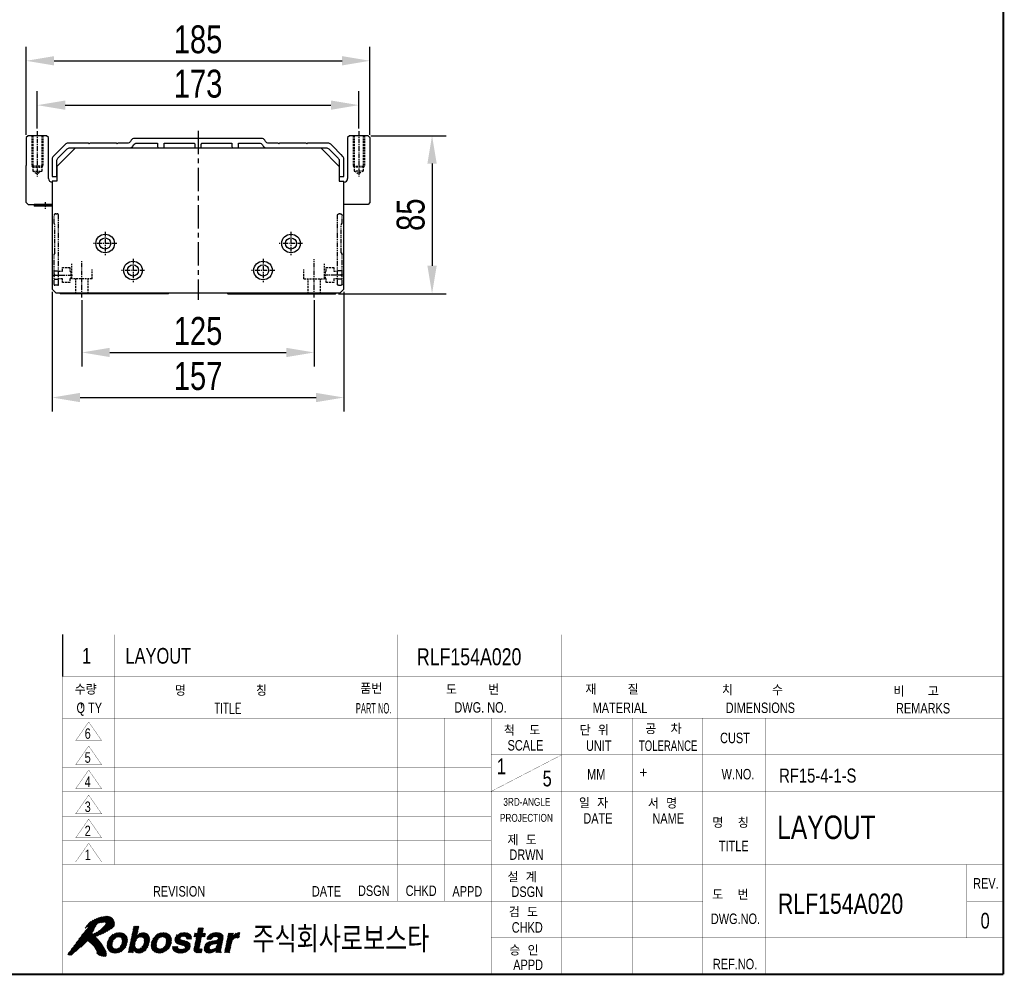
# Model space of a CAD drawing. Extents: x -21 to 1900, y -28 to 1322.
# Tile 19 of 21: x 1371 to 1900, y -1 to 514. Entities that reach past the tile are written whole.
import ezdxf
from ezdxf.enums import TextEntityAlignment as Align

# ---------------------------------------------------------------- set-up
doc = ezdxf.new("R2010")
doc.units = 0
doc.header["$LTSCALE"] = 2
doc.header["$MEASUREMENT"] = 0
for name, pattern in [('CENTER', [2, 1.25, -0.25, 0.25, -0.25]), ('DASHED', [0.75, 0.5, -0.25]), ('HIDDEN2', [4.7625, 3.175, -1.5875]), ('PHANTOM', [2.5, 1.25, -0.25, 0.25, -0.25, 0.25, -0.25])]:
    doc.linetypes.add(name, pattern=pattern)
doc.layers.get('0').update_dxf_attribs({"linetype": 'CONTINUOUS'})
doc.layers.get('DEFPOINTS').update_dxf_attribs({"linetype": 'CONTINUOUS'})
for name, color, linetype in [('1', 3, 'CENTER'), ('3', 4, 'CONTINUOUS'), ('CENTER', 1, 'CENTER'), ('CENTERLINE', 3, 'CENTER'), ('H', 3, 'HIDDEN2'), ('HIDDEN', 5, 'DASHED'), ('PHANTOM', 6, 'PHANTOM')]:
    doc.layers.add(name, color=color, linetype=linetype)
doc.styles.add('GHS', font='romans.shx', dxfattribs={"bigfont": 'ghs.shx'})
doc.styles.add('HS', font='txt.shx', dxfattribs={"width": 0.8, "bigfont": 'hs.shx'})
doc.styles.add('ROMANS', font='ROMANS.shx', dxfattribs={"width": 0.8})
doc.styles.get("Standard").update_dxf_attribs({"font": 'Gulim.ttf', "width": 0.8})
doc.dimstyles.new('ISO-25', dxfattribs={"dimscale": 4, "dimtxt": 2.5, "dimasz": 2.5, "dimexe": 1.25, "dimexo": 0.25, "dimtad": 1, "dimdsep": 46, "dimtxsty": 'ROMANS', "dimcen": 2.5, "dimclrd": 4, "dimclre": 4, "dimadec": 0, "dimazin": 0, "dimtfac": 1, "dimtmove": 0, "dimatfit": 3, "dimfxl": 0, "dimlwd": 9, "dimlwe": 9, "dimarcsym": 0})

# ---------------------------------------------------------------- blocks, each defined once
blk = doc.blocks.new('*X1')
at = {"color": 0}
for p, q in [((8.49, 5.4), (11.07, 7.98)), ((8.51, 5.59), (10.91, 7.99)), ((8.53, 5.79), (10.72, 7.98)), ((8.55, 5.98), (10.52, 7.96)), ((8.62, 6.23), (10.31, 7.92)), ((8.7, 6.49), (10.04, 7.84)), ((8.88, 6.84), (9.71, 7.68)), ((10.39, 7.12), (11.23, 7.96)), ((10.6, 7.15), (11.38, 7.94)), ((10.78, 7.16), (11.51, 7.89)), ((10.93, 7.13), (11.64, 7.84)), ((11.06, 7.09), (11.77, 7.79)), ((11.17, 7.02), (11.87, 7.71)), ((11.26, 6.93), (11.96, 7.64)), ((11.33, 6.82), (12.06, 7.56)), ((12.85, 5.52), (15.32, 7.98)), ((12.9, 5.74), (15.11, 7.96)), ((12.95, 5.97), (14.85, 7.87)), ((13.04, 6.42), (14.29, 7.66)), ((13.09, 6.64), (14.34, 7.89)), ((13.14, 6.86), (14.39, 8.11)), ((13.19, 7.09), (14.44, 8.34)), ((13.23, 7.31), (14.48, 8.56)), ((13.28, 7.54), (14.53, 8.79)), ((13.33, 7.76), (14.58, 9.01)), ((13.38, 7.99), (14.6, 9.21)), ((13.42, 8.21), (14.42, 9.21)), ((13.47, 8.44), (14.24, 9.21)), ((13.52, 8.66), (14.07, 9.21)), ((13.57, 8.88), (13.89, 9.21)), ((13.62, 9.11), (13.71, 9.21)), ((14.54, 7.03), (15.5, 7.99)), ((14.81, 7.12), (15.66, 7.97)), ((15.01, 7.14), (15.81, 7.95)), ((15.16, 7.12), (15.94, 7.9)), ((15.29, 7.08), (16.06, 7.84)), ((15.4, 7.01), (16.18, 7.79)), ((15.49, 6.91), (16.27, 7.7)), ((15.55, 6.81), (16.36, 7.61)), ((16.95, 5.55), (19.39, 7.99)), ((16.97, 5.74), (19.21, 7.98)), ((16.98, 5.94), (19.01, 7.96)), ((17.04, 6.17), (18.81, 7.94)), ((17.13, 6.43), (18.55, 7.86)), ((17.25, 6.73), (18.26, 7.74)), ((18.58, 7), (19.55, 7.97)), ((18.88, 7.13), (19.71, 7.95)), ((19.09, 7.16), (19.86, 7.92)), ((19.26, 7.15), (19.98, 7.88)), ((19.41, 7.13), (20.11, 7.83)), ((19.53, 7.07), (20.24, 7.77)), ((19.64, 7), (20.33, 7.7)), ((19.72, 6.91), (20.43, 7.62)), ((19.79, 6.79), (20.53, 7.54)), ((21.47, 6.72), (22.69, 7.93)), ((21.49, 6.55), (22.9, 7.96)), ((21.51, 6.39), (23.09, 7.98)), ((21.52, 6.23), (23.28, 7.99)), ((21.54, 6.96), (22.42, 7.84)), ((21.59, 6.13), (23.45, 7.99)), ((21.79, 7.38), (22.01, 7.61)), ((22.87, 7.23), (23.62, 7.98)), ((23.07, 7.25), (23.77, 7.95)), ((23.24, 7.24), (23.92, 7.92)), ((23.4, 7.22), (24.05, 7.88)), ((23.53, 7.18), (24.17, 7.82)), ((23.63, 7.1), (24.29, 7.77)), ((23.68, 6.98), (24.38, 7.68)), ((23.7, 6.82), (24.48, 7.6)), ((25.14, 7.2), (26.85, 8.91)), ((25.17, 7.41), (25.66, 7.9)), ((25.22, 7.63), (25.49, 7.9)), ((25.27, 7.86), (25.31, 7.9)), ((25.31, 7.2), (26.97, 8.85)), ((25.39, 6.03), (27.25, 7.9)), ((25.44, 6.26), (27.08, 7.9)), ((25.48, 6.48), (26.9, 7.9)), ((25.49, 7.2), (26.92, 8.63)), ((25.53, 6.71), (26.78, 7.95)), ((25.58, 6.93), (26.83, 8.18)), ((25.63, 7.15), (26.88, 8.4)), ((25.82, 8.05), (26.67, 8.91)), ((25.86, 8.28), (26.5, 8.91)), ((25.91, 8.5), (26.32, 8.91)), ((25.96, 8.73), (26.14, 8.91)), ((26.73, 7.2), (27.37, 7.83)), ((26.9, 7.2), (27.32, 7.61)), ((27.61, 6.84), (28.66, 7.89)), ((27.64, 6.69), (28.89, 7.94)), ((27.74, 7.15), (28.37, 7.77)), ((27.81, 6.69), (29.1, 7.98)), ((27.99, 6.69), (29.29, 7.99)), ((28.17, 6.69), (29.47, 8)), ((28.34, 6.69), (29.64, 7.99)), ((28.84, 5.77), (30.64, 7.57)), ((29.02, 7.19), (29.81, 7.98)), ((29.22, 7.21), (29.95, 7.95)), ((29.38, 7.2), (30.1, 7.92)), ((29.53, 7.17), (30.23, 7.87)), ((29.65, 7.12), (30.35, 7.82)), ((29.73, 7.02), (30.46, 7.75)), ((29.76, 6.87), (30.56, 7.67)), ((31.21, 5.32), (33.89, 7.99)), ((31.26, 5.54), (33.71, 7.99)), ((31.31, 5.76), (33.51, 7.97)), ((31.36, 5.99), (33.25, 7.89)), ((31.45, 6.44), (32.65, 7.63)), ((31.5, 6.66), (32.69, 7.86)), ((31.55, 6.89), (32.56, 7.9)), ((31.59, 7.11), (32.38, 7.9)), ((31.64, 7.34), (32.2, 7.9)), ((31.69, 7.56), (32.03, 7.9)), ((31.74, 7.79), (31.85, 7.9)), ((32.98, 6.91), (33.92, 7.85)), ((33.22, 6.97), (33.87, 7.62)), ((8.52, 5.25), (9.68, 6.41)), ((8.55, 5.1), (9.59, 6.15)), ((8.58, 4.96), (9.54, 5.92)), ((8.64, 4.84), (9.52, 5.72)), ((9.99, 4.07), (12.42, 6.5)), ((10.17, 4.08), (12.4, 6.3)), ((10.37, 4.1), (12.38, 6.1)), ((10.58, 4.12), (12.32, 5.87)), ((11.05, 5.31), (12.42, 6.68)), ((11.26, 5.69), (12.4, 6.83)), ((11.34, 5.95), (12.37, 6.98)), ((11.37, 6.69), (12.14, 7.46)), ((11.38, 6.17), (12.34, 7.12)), ((11.4, 6.54), (12.21, 7.35)), ((11.4, 6.36), (12.28, 7.24)), ((12.66, 4.62), (13.87, 5.83)), ((12.71, 4.84), (13.91, 6.05)), ((12.76, 5.07), (13.99, 6.3)), ((12.8, 5.29), (14.14, 6.63)), ((13, 6.19), (14.24, 7.44)), ((14.27, 4.1), (16.65, 6.49)), ((14.41, 4.07), (16.63, 6.29)), ((14.58, 4.06), (16.6, 6.09)), ((14.78, 4.09), (16.54, 5.84)), ((15.19, 5.21), (16.67, 6.68)), ((15.46, 5.65), (16.65, 6.84)), ((15.55, 5.92), (16.63, 7)), ((15.59, 6.67), (16.44, 7.52)), ((15.6, 6.14), (16.61, 7.15)), ((15.62, 6.51), (16.5, 7.4)), ((15.62, 6.34), (16.55, 7.27)), ((16.94, 5.37), (18.28, 6.71)), ((16.97, 5.22), (18.1, 6.34)), ((17, 5.07), (18.02, 6.09)), ((17.03, 4.92), (17.98, 5.87)), ((17.09, 4.81), (17.96, 5.68)), ((18.31, 4.08), (20.87, 6.64)), ((18.47, 4.06), (20.85, 6.45)), ((18.66, 4.08), (20.84, 6.25)), ((18.86, 4.1), (20.82, 6.06)), ((19.08, 4.15), (20.74, 5.8)), ((19.67, 5.62), (20.84, 6.79)), ((19.77, 5.89), (20.82, 6.94)), ((19.82, 6.65), (20.6, 7.43)), ((19.82, 6.12), (20.79, 7.09)), ((19.84, 6.32), (20.73, 7.21)), ((19.85, 6.5), (20.67, 7.32)), ((21.69, 6.04), (22.49, 6.84)), ((21.78, 5.96), (22.55, 6.73)), ((21.87, 5.87), (22.64, 6.65)), ((22, 5.82), (22.78, 6.6)), ((22.13, 5.78), (22.91, 6.56)), ((22.26, 5.73), (23.05, 6.52)), ((22.39, 5.69), (23.19, 6.49)), ((22.53, 5.65), (23.34, 6.46)), ((22.54, 4.06), (24.39, 5.92)), ((22.68, 5.62), (23.48, 6.42)), ((22.72, 4.07), (24.43, 5.78)), ((22.82, 5.59), (23.62, 6.38)), ((22.97, 5.55), (23.75, 6.34)), ((23.1, 5.51), (23.88, 6.29)), ((23.23, 5.47), (24.01, 6.24)), ((23.35, 5.41), (24.12, 6.17)), ((23.41, 5.29), (24.21, 6.09)), ((23.44, 5.15), (24.3, 6.01)), ((23.82, 6.76), (24.55, 7.49)), ((23.99, 6.76), (24.6, 7.37)), ((24.17, 6.76), (24.65, 7.24)), ((24.35, 6.76), (24.66, 7.07)), ((24.52, 6.76), (24.66, 6.9)), ((25.12, 4.7), (26.35, 5.93)), ((25.13, 4.54), (26.3, 5.71)), ((25.15, 4.91), (26.4, 6.16)), ((25.2, 5.13), (26.45, 6.38)), ((25.24, 5.36), (26.49, 6.61)), ((25.29, 5.58), (26.54, 6.83)), ((25.34, 5.81), (26.59, 7.06)), ((27.07, 4.89), (28.55, 6.36)), ((27.08, 7.2), (27.27, 7.38)), ((27.09, 4.72), (28.75, 6.39)), ((27.09, 5.08), (28.33, 6.32)), ((27.12, 4.58), (28.96, 6.42)), ((27.15, 5.32), (28.09, 6.26)), ((27.18, 4.46), (29.17, 6.45)), ((27.3, 5.64), (27.76, 6.1)), ((28.42, 4.11), (30.63, 6.32)), ((28.61, 5.72), (29.37, 6.48)), ((28.67, 4.19), (30.58, 6.1)), ((29.04, 4.39), (30.53, 5.87)), ((29.05, 5.8), (30.7, 7.45)), ((29.27, 5.85), (30.75, 7.33)), ((29.38, 5.25), (30.67, 6.54)), ((29.5, 5.55), (30.72, 6.77)), ((29.55, 5.77), (30.75, 6.98)), ((29.56, 5.96), (30.76, 7.16)), ((31.02, 4.42), (32.27, 5.67)), ((31.07, 4.64), (32.32, 5.89)), ((31.12, 4.87), (32.37, 6.12)), ((31.16, 5.09), (32.45, 6.38)), ((31.4, 6.21), (32.6, 7.41)), ((33.42, 6.99), (33.83, 7.4)), ((33.6, 7), (33.78, 7.18)), ((8.7, 4.73), (9.52, 5.54)), ((8.77, 4.61), (9.54, 5.39)), ((8.84, 4.51), (9.58, 5.25)), ((8.94, 4.44), (9.65, 5.14)), ((9.04, 4.36), (9.73, 5.05)), ((9.14, 4.28), (9.84, 4.98)), ((9.26, 4.23), (9.97, 4.93)), ((9.39, 4.18), (10.12, 4.91)), ((9.52, 4.13), (10.29, 4.9)), ((9.67, 4.1), (10.5, 4.93)), ((9.83, 4.09), (10.82, 5.07)), ((10.84, 4.21), (12.23, 5.6)), ((11.15, 4.34), (12.09, 5.28)), ((12.57, 4.17), (13.86, 5.46)), ((12.61, 4.39), (13.85, 5.63)), ((12.73, 4.16), (13.89, 5.32)), ((12.91, 4.16), (13.94, 5.19)), ((13.09, 4.16), (14.01, 5.09)), ((13.26, 4.16), (13.6, 4.49)), ((13.44, 4.16), (13.55, 4.27)), ((13.67, 4.57), (14.1, 5)), ((13.73, 4.45), (14.21, 4.93)), ((13.81, 4.36), (14.35, 4.9)), ((13.9, 4.27), (14.51, 4.87)), ((14.01, 4.2), (14.71, 4.9)), ((14.13, 4.15), (15.04, 5.05)), ((14.99, 4.12), (16.46, 5.59)), ((15.25, 4.2), (16.31, 5.27)), ((15.69, 4.46), (16.01, 4.79)), ((17.16, 4.7), (17.96, 5.5)), ((17.23, 4.59), (17.99, 5.36)), ((17.31, 4.5), (18.04, 5.23)), ((17.41, 4.42), (18.11, 5.12)), ((17.51, 4.34), (18.2, 5.03)), ((17.61, 4.26), (18.31, 4.96)), ((17.74, 4.22), (18.45, 4.93)), ((17.87, 4.17), (18.6, 4.9)), ((17.99, 4.12), (18.79, 4.91)), ((18.15, 4.1), (18.99, 4.94)), ((19.34, 4.23), (20.65, 5.54)), ((19.7, 4.41), (20.46, 5.17)), ((21.04, 5.04), (21.35, 5.36)), ((21.04, 5.22), (21.18, 5.36)), ((21.05, 4.87), (21.53, 5.36)), ((21.1, 4.75), (21.71, 5.36)), ((21.15, 4.62), (21.88, 5.36)), ((21.22, 4.52), (22.05, 5.35)), ((21.31, 4.43), (22.05, 5.17)), ((21.4, 4.35), (22.09, 5.04)), ((21.52, 4.29), (22.18, 4.94)), ((21.64, 4.23), (22.29, 4.88)), ((21.76, 4.17), (22.43, 4.84)), ((21.91, 4.14), (22.58, 4.82)), ((22.05, 4.11), (22.75, 4.81)), ((22.2, 4.09), (22.94, 4.82)), ((22.37, 4.07), (23.19, 4.9)), ((22.91, 4.08), (24.45, 5.62)), ((23.13, 4.13), (24.47, 5.46)), ((23.37, 4.19), (24.45, 5.27)), ((23.65, 4.3), (24.34, 4.98)), ((25.18, 4.41), (26.25, 5.49)), ((25.25, 4.31), (26.21, 5.26)), ((25.35, 4.23), (26.17, 5.04)), ((25.49, 4.19), (26.22, 4.92)), ((25.62, 4.14), (26.35, 4.87)), ((25.79, 4.13), (26.52, 4.86)), ((25.95, 4.12), (26.7, 4.87)), ((26.13, 4.12), (26.7, 4.69)), ((26.31, 4.12), (26.65, 4.47)), ((26.49, 4.13), (26.6, 4.24)), ((27.25, 4.36), (28.09, 5.2)), ((27.34, 4.27), (28.09, 5.02)), ((27.44, 4.2), (28.15, 4.9)), ((27.57, 4.14), (28.24, 4.82)), ((27.7, 4.1), (28.37, 4.77)), ((27.85, 4.08), (28.55, 4.77)), ((28.02, 4.06), (28.77, 4.82)), ((28.21, 4.08), (29.08, 4.95)), ((29.31, 4.48), (30.48, 5.65)), ((29.31, 4.3), (30.43, 5.42)), ((29.35, 4.16), (30.39, 5.2)), ((29.53, 4.16), (30.34, 4.97)), ((29.7, 4.16), (30.3, 4.76)), ((29.88, 4.16), (30.28, 4.56)), ((30.06, 4.16), (30.31, 4.41)), ((30.23, 4.16), (30.39, 4.32)), ((30.97, 4.19), (32.22, 5.44)), ((31.12, 4.16), (32.18, 5.22)), ((31.29, 4.16), (32.13, 4.99)), ((31.47, 4.16), (32.08, 4.77)), ((31.65, 4.16), (32.03, 4.54)), ((31.82, 4.16), (31.98, 4.32))]:
    blk.add_line(p, q, dxfattribs=at)
blk = doc.blocks.new('*X2')
at = {"color": 0}
for p, q in [((1.64, 4.74), (6.53, 9.63)), ((2.13, 5.4), (7.75, 11.03)), ((2.6, 6.05), (7.53, 10.98)), ((3.09, 6.72), (7.3, 10.93)), ((3.62, 7.42), (7.08, 10.88)), ((4.25, 8.23), (6.86, 10.84)), ((4.36, 8.87), (5.87, 10.38)), ((4.5, 9.19), (5.44, 10.12)), ((4.79, 9.12), (6.22, 10.55)), ((4.83, 8.99), (6.55, 10.71)), ((5.05, 6.2), (9.58, 10.73)), ((5.15, 6.12), (9.65, 10.62)), ((6.53, 7.33), (9.72, 10.52)), ((6.55, 9.65), (7.97, 11.06)), ((6.82, 7.44), (9.78, 10.4)), ((6.85, 9.77), (8.18, 11.1)), ((7.1, 9.84), (8.37, 11.11)), ((7.12, 7.56), (9.84, 10.28)), ((7.32, 9.89), (8.55, 11.11)), ((7.43, 7.69), (9.88, 10.15)), ((7.53, 9.92), (8.72, 11.11)), ((7.73, 9.94), (8.87, 11.08)), ((7.76, 7.85), (9.92, 10.01)), ((7.92, 9.96), (9.01, 11.05)), ((8.1, 8.01), (9.95, 9.86)), ((8.11, 9.97), (9.15, 11.01)), ((8.22, 9.54), (9.49, 10.81)), ((8.25, 9.93), (9.26, 10.94)), ((8.29, 9.8), (9.37, 10.88)), ((8.47, 8.2), (9.95, 9.69)), ((8.87, 8.43), (9.95, 9.51)), ((1.02, 3.77), (6.2, 8.94)), ((1.09, 4.01), (6.36, 9.27)), ((1.16, 3.72), (6.04, 8.6)), ((1.3, 3.69), (5.87, 8.26)), ((1.45, 3.66), (5.66, 7.87)), ((1.62, 3.65), (5.61, 7.64)), ((2.49, 4.35), (5.89, 7.74)), ((4.73, 6.41), (6.2, 7.88)), ((4.84, 6.34), (6.57, 8.07)), ((4.94, 6.27), (7.07, 8.4)), ((9.32, 8.7), (9.89, 9.27)), ((3.53, 5.21), (4.72, 6.4)), ((5.25, 6.04), (6.34, 7.14)), ((5.34, 5.96), (6.44, 7.06)), ((5.44, 5.88), (6.53, 6.97)), ((5.54, 5.8), (6.62, 6.89)), ((5.62, 5.71), (6.71, 6.8)), ((5.71, 5.62), (6.79, 6.71)), ((5.8, 5.54), (6.88, 6.62)), ((5.89, 5.45), (6.96, 6.52)), ((5.97, 5.35), (7.05, 6.43)), ((6.04, 5.25), (7.13, 6.33)), ((6.12, 5.15), (7.2, 6.23)), ((6.2, 5.05), (7.28, 6.13)), ((6.27, 4.94), (7.36, 6.03)), ((6.33, 4.83), (7.44, 5.93)), ((6.4, 4.72), (7.51, 5.83)), ((6.46, 4.61), (7.58, 5.72)), ((6.49, 4.11), (6.54, 4.15)), ((6.51, 4.48), (7.65, 5.62)), ((6.56, 4.36), (7.72, 5.51)), ((6.57, 4.01), (7.86, 5.29)), ((6.61, 4.23), (7.79, 5.4)), ((6.65, 3.92), (7.92, 5.18)), ((6.74, 3.83), (7.99, 5.07)), ((6.83, 3.74), (8.05, 4.96)), ((6.92, 3.65), (8.12, 4.85)), ((7.05, 3.6), (8.18, 4.73)), ((7.2, 3.58), (8.24, 4.62)), ((7.34, 3.54), (8.3, 4.5)), ((7.48, 3.51), (8.35, 4.37)), ((7.62, 3.47), (8.37, 4.22)), ((7.77, 3.44), (8.4, 4.07)), ((7.93, 3.42), (8.43, 3.92)), ((8.13, 3.44), (8.44, 3.75))]:
    blk.add_line(p, q, dxfattribs=at)
blk = doc.blocks.new('LOGO-ROBOSTAR')
at = {"color": 230, "const_width": 0.00973}
for points in [[(9.53, 10.79), (9.13, 11.02), (8.68, 11.12), (8.21, 11.1), (7.73, 11.02), (7.27, 10.92), (6.83, 10.83), (6.33, 10.61), (5.82, 10.35), (5.33, 10.06), (4.89, 9.7), (4.53, 9.27), (4.31, 8.74), (4.38, 8.82), (4.46, 8.88), (4.54, 8.94), (4.62, 9), (4.7, 9.06), (4.78, 9.12), (4.81, 9.1), (4.83, 9.07), (4.83, 9.04), (4.83, 9), (4.83, 8.96), (4.83, 8.93), (4.15, 8.1), (3.49, 7.26), (2.85, 6.39), (2.22, 5.52), (1.58, 4.66), (0.93, 3.8), (1.07, 3.75), (1.2, 3.71), (1.35, 3.68), (1.49, 3.66), (1.64, 3.65), (1.79, 3.66), (2.27, 4.16), (2.78, 4.6), (3.3, 5.02), (3.81, 5.44), (4.29, 5.9), (4.73, 6.42), (5.14, 6.14), (5.53, 5.81), (5.89, 5.45), (6.2, 5.05), (6.46, 4.62), (6.63, 4.18), (6.61, 4.14), (6.58, 4.14), (6.55, 4.15), (6.52, 4.16), (6.48, 4.18), (6.44, 4.18), (6.51, 4.08), (6.59, 3.98), (6.68, 3.89), (6.78, 3.79), (6.87, 3.7), (6.97, 3.61), (7.21, 3.58), (7.45, 3.52), (7.69, 3.45), (7.93, 3.42), (8.16, 3.45), (8.39, 3.56), (8.43, 3.71), (8.44, 3.85), (8.42, 3.99), (8.39, 4.13), (8.36, 4.28), (8.34, 4.42), (8.07, 4.93), (7.77, 5.43), (7.44, 5.93), (7.08, 6.4), (6.68, 6.83), (6.25, 7.22), (6.85, 7.45), (7.44, 7.7), (8.01, 7.97), (8.58, 8.26), (9.13, 8.58), (9.67, 8.93), (9.87, 9.21), (9.96, 9.53), (9.95, 9.87), (9.87, 10.21), (9.72, 10.52)], [(8.2, 9.45), (7.81, 9.02), (7.39, 8.64), (6.95, 8.3), (6.48, 8.02), (6, 7.79), (5.5, 7.6), (5.7, 7.93), (5.88, 8.27), (6.04, 8.61), (6.21, 8.96), (6.37, 9.3), (6.54, 9.64), (6.8, 9.75), (7.06, 9.83), (7.34, 9.89), (7.62, 9.93), (7.91, 9.96), (8.2, 9.97), (8.28, 9.91), (8.3, 9.83), (8.28, 9.74), (8.25, 9.64), (8.22, 9.55)]]:
    blk.add_lwpolyline(points, close=True, dxfattribs=at)
at = {"color": 5, "const_width": 0.00973}
for points in [[(10.04, 4.06), (9.56, 4.11), (9.15, 4.27), (8.81, 4.54), (8.59, 4.92), (8.49, 5.42), (8.55, 6.03), (8.75, 6.64), (9.06, 7.14), (9.45, 7.52), (9.89, 7.79), (10.38, 7.94), (10.88, 8), (11.36, 7.94), (11.78, 7.79), (12.11, 7.52), (12.34, 7.14), (12.43, 6.64), (12.37, 6.03), (12.17, 5.42), (11.86, 4.92), (11.48, 4.54), (11.03, 4.27), (10.54, 4.11)], [(14.24, 7.41), (14.25, 7.41), (14.37, 7.54), (14.52, 7.67), (14.7, 7.79), (14.91, 7.9), (15.16, 7.97), (15.46, 8), (15.85, 7.94), (16.18, 7.78), (16.44, 7.52), (16.61, 7.15), (16.67, 6.66), (16.6, 6.07), (16.46, 5.57), (16.23, 5.09), (15.94, 4.68), (15.56, 4.36), (15.12, 4.14), (14.6, 4.06), (14.4, 4.08), (14.2, 4.12), (14.02, 4.19), (13.87, 4.3), (13.73, 4.44), (13.64, 4.63), (13.63, 4.63), (13.53, 4.16), (12.56, 4.16), (13.64, 9.21), (14.62, 9.21)], [(18.49, 4.06), (18.01, 4.11), (17.59, 4.27), (17.25, 4.54), (17.03, 4.92), (16.93, 5.42), (16.99, 6.03), (17.2, 6.64), (17.5, 7.14), (17.89, 7.52), (18.34, 7.79), (18.82, 7.94), (19.32, 8), (19.8, 7.94), (20.22, 7.79), (20.55, 7.52), (20.78, 7.14), (20.87, 6.64), (20.81, 6.03), (20.61, 5.42), (20.31, 4.92), (19.92, 4.54), (19.47, 4.27), (18.99, 4.11)], [(23.7, 6.76), (23.7, 6.88), (23.68, 6.99), (23.63, 7.1), (23.53, 7.18), (23.37, 7.23), (23.15, 7.25), (22.91, 7.24), (22.74, 7.19), (22.62, 7.13), (22.54, 7.05), (22.49, 6.97), (22.46, 6.89), (22.59, 6.66), (23, 6.53), (23.53, 6.41), (24.06, 6.23), (24.42, 5.9), (24.48, 5.35), (24.3, 4.87), (24.01, 4.53), (23.65, 4.3), (23.27, 4.15), (22.89, 4.08), (22.57, 4.06), (22.15, 4.09), (21.75, 4.18), (21.42, 4.33), (21.17, 4.58), (21.03, 4.91), (21.04, 5.36), (22.05, 5.36), (22.04, 5.2), (22.07, 5.07), (22.15, 4.96), (22.28, 4.88), (22.48, 4.83), (22.75, 4.81), (22.98, 4.83), (23.15, 4.88), (23.29, 4.95), (23.38, 5.03), (23.43, 5.12), (23.46, 5.19), (23.34, 5.43), (22.94, 5.56), (22.4, 5.68), (21.88, 5.86), (21.53, 6.19), (21.47, 6.75), (21.56, 7.03), (21.73, 7.31), (21.97, 7.58), (22.3, 7.79), (22.72, 7.94), (23.25, 8), (23.62, 7.98), (23.97, 7.91), (24.29, 7.77), (24.53, 7.55), (24.66, 7.22), (24.66, 6.76)], [(26.77, 7.9), (27.38, 7.9), (27.23, 7.2), (26.62, 7.2), (26.19, 5.17), (26.17, 5.07), (26.17, 4.99), (26.19, 4.93), (26.25, 4.89), (26.36, 4.87), (26.53, 4.86), (26.56, 4.86), (26.6, 4.87), (26.63, 4.87), (26.67, 4.87), (26.7, 4.87), (26.74, 4.88), (26.58, 4.13), (26.5, 4.13), (26.42, 4.13), (26.34, 4.12), (26.27, 4.12), (26.19, 4.12), (26.11, 4.12), (25.99, 4.12), (25.62, 4.14), (25.37, 4.22), (25.21, 4.34), (25.13, 4.5), (25.12, 4.7), (25.15, 4.93), (25.64, 7.2), (25.13, 7.2), (25.28, 7.9), (25.78, 7.9), (26, 8.91), (26.98, 8.91)], [(30.32, 4.89), (30.29, 4.7), (30.28, 4.55), (30.29, 4.45), (30.32, 4.38), (30.36, 4.34), (30.42, 4.31), (30.38, 4.16), (29.32, 4.16), (29.32, 4.24), (29.31, 4.31), (29.31, 4.37), (29.31, 4.43), (29.32, 4.51), (29.33, 4.6), (29.18, 4.48), (29.01, 4.36), (28.81, 4.25), (28.58, 4.15), (28.31, 4.09), (28, 4.06), (27.73, 4.09), (27.48, 4.17), (27.28, 4.32), (27.13, 4.53), (27.07, 4.8), (27.1, 5.15), (27.2, 5.49), (27.37, 5.77), (27.58, 5.99), (27.84, 6.16), (28.13, 6.28), (28.44, 6.35), (29.35, 6.48), (29.43, 6.49), (29.52, 6.52), (29.6, 6.56), (29.67, 6.61), (29.72, 6.68), (29.76, 6.77), (29.77, 6.95), (29.71, 7.07), (29.61, 7.15), (29.48, 7.19), (29.34, 7.21), (29.21, 7.21), (28.99, 7.19), (28.82, 7.12), (28.69, 7.03), (28.6, 6.92), (28.54, 6.8), (28.49, 6.69), (27.54, 6.69), (27.76, 7.18), (28.04, 7.54), (28.36, 7.77), (28.73, 7.91), (29.11, 7.98), (29.49, 8), (29.78, 7.98), (30.1, 7.92), (30.39, 7.8), (30.63, 7.6), (30.76, 7.31), (30.75, 6.91)], [(31.76, 7.9), (32.7, 7.9), (32.57, 7.25), (32.58, 7.25), (32.72, 7.44), (32.88, 7.61), (33.05, 7.77), (33.25, 7.89), (33.49, 7.97), (33.76, 8), (33.8, 8), (33.83, 7.99), (33.86, 7.99), (33.89, 7.99), (33.92, 7.99), (33.95, 7.98), (33.74, 6.99), (33.7, 6.99), (33.65, 6.99), (33.6, 7), (33.55, 7), (33.51, 7), (33.46, 7), (33.12, 6.96), (32.86, 6.86), (32.66, 6.71), (32.52, 6.52), (32.42, 6.32), (32.36, 6.11), (31.95, 4.16), (30.97, 4.16)], [(10.7, 7.17), (10.36, 7.12), (10.09, 6.98), (9.89, 6.78), (9.73, 6.54), (9.63, 6.28), (9.56, 6.03), (9.52, 5.78), (9.52, 5.52), (9.57, 5.28), (9.69, 5.08), (9.9, 4.94), (10.22, 4.89), (10.56, 4.94), (10.83, 5.08), (11.04, 5.28), (11.19, 5.52), (11.29, 5.78), (11.36, 6.03), (11.4, 6.28), (11.4, 6.54), (11.35, 6.78), (11.23, 6.98), (11.02, 7.12)], [(14.98, 7.15), (14.68, 7.1), (14.43, 6.97), (14.23, 6.77), (14.08, 6.52), (13.96, 6.24), (13.88, 5.95), (13.85, 5.67), (13.86, 5.42), (13.93, 5.2), (14.06, 5.03), (14.25, 4.91), (14.53, 4.87), (14.82, 4.92), (15.06, 5.07), (15.25, 5.27), (15.4, 5.51), (15.51, 5.76), (15.58, 6), (15.62, 6.29), (15.62, 6.56), (15.56, 6.8), (15.44, 6.98), (15.25, 7.1)], [(19.15, 7.17), (18.8, 7.12), (18.54, 6.98), (18.33, 6.78), (18.18, 6.54), (18.07, 6.28), (18, 6.03), (17.97, 5.78), (17.96, 5.52), (18.01, 5.28), (18.13, 5.08), (18.34, 4.94), (18.66, 4.89), (19, 4.94), (19.27, 5.08), (19.48, 5.28), (19.63, 5.52), (19.74, 5.78), (19.8, 6.03), (19.84, 6.28), (19.85, 6.54), (19.8, 6.78), (19.68, 6.98), (19.46, 7.12)], [(29.59, 5.98), (29.53, 5.94), (29.45, 5.91), (29.35, 5.87), (29.23, 5.84), (29.07, 5.81), (28.88, 5.78), (28.7, 5.74), (28.53, 5.69), (28.38, 5.62), (28.25, 5.53), (28.15, 5.39), (28.09, 5.21), (28.08, 5.06), (28.11, 4.94), (28.17, 4.86), (28.26, 4.8), (28.36, 4.77), (28.45, 4.76), (28.68, 4.79), (28.89, 4.85), (29.1, 4.96), (29.27, 5.11), (29.41, 5.29), (29.49, 5.5)]]:
    blk.add_lwpolyline(points, close=True, dxfattribs=at)
at = {"color": 230, "linetype": 'Continuous'}
blk.add_blockref('*X2', (0, 0), dxfattribs=at)
at = {"color": 5, "linetype": 'Continuous'}
blk.add_blockref('*X1', (0, 0), dxfattribs=at)
at = {"style": 'GHS', "width": 0.8}
blk.add_text('주식회사로보스타', height=5, dxfattribs=at).set_placement((36.32, 4.19))
blk = doc.blocks.new('*D18')
at = {"color": 4, "lineweight": 25}
for p, q in [((1559.67, 451.28), (1600.09, 451.28)), ((1592.59, 436.28), (1592.59, 381.28)), ((1542.17, 366.28), (1600.09, 366.28))]:
    blk.add_line(p, q, dxfattribs=at)
at = {"color": 4}
for points in [[(1590.09, 436.28), (1595.09, 436.28), (1592.59, 451.28)], [(1590.09, 381.28), (1595.09, 381.28), (1592.59, 366.28)]]:
    blk.add_solid(points, dxfattribs=at)
at = {"layer": 'DEFPOINTS', "color": 0}
for p in [(1558.17, 451.28), (1540.67, 366.28), (1592.59, 366.28)]:
    blk.add_point(p, dxfattribs=at)
at = {"color": 4, "insert": (1581.15, 408.78), "char_height": 15, "attachment_point": 5, "rotation": 90}
blk.add_mtext('85', dxfattribs=at)
blk = doc.blocks.new('*D19')
at = {"color": 4, "lineweight": 25}
for p, q in [((1388.17, 367.28), (1388.17, 302.9)), ((1545.17, 367.28), (1545.17, 302.9)), ((1403.17, 310.4), (1530.17, 310.4))]:
    blk.add_line(p, q, dxfattribs=at)
at = {"color": 4}
for points in [[(1403.17, 312.9), (1403.17, 307.9), (1388.17, 310.4)], [(1530.17, 312.9), (1530.17, 307.9), (1545.17, 310.4)]]:
    blk.add_solid(points, dxfattribs=at)
at = {"layer": 'DEFPOINTS', "color": 0}
for p in [(1388.17, 368.78), (1545.17, 368.78), (1545.17, 310.4)]:
    blk.add_point(p, dxfattribs=at)
at = {"color": 4, "insert": (1466.67, 321.86), "char_height": 15, "attachment_point": 5}
blk.add_mtext('157', dxfattribs=at)
blk = doc.blocks.new('*D20')
at = {"color": 4, "lineweight": 25}
for p, q in [((1374.17, 451.78), (1374.17, 499.09)), ((1559.17, 451.78), (1559.17, 499.09)), ((1389.17, 491.59), (1544.17, 491.59))]:
    blk.add_line(p, q, dxfattribs=at)
at = {"color": 4}
for points in [[(1389.17, 494.09), (1389.17, 489.09), (1374.17, 491.59)], [(1544.17, 494.09), (1544.17, 489.09), (1559.17, 491.59)]]:
    blk.add_solid(points, dxfattribs=at)
at = {"layer": 'DEFPOINTS', "color": 0}
for p in [(1559.17, 491.59), (1374.17, 450.28), (1559.17, 450.28)]:
    blk.add_point(p, dxfattribs=at)
at = {"color": 4, "insert": (1466.67, 503.05), "char_height": 15, "attachment_point": 5}
blk.add_mtext('185', dxfattribs=at)
blk = doc.blocks.new('A$C63A01155')
at = {"linetype": 'Continuous'}
blk.add_lwpolyline([(56.75, 17.75), (56.75, 16.25, 0.414214), (57.5, 15.5), (59.5, 15.5, 0.414214), (60.25, 16.25), (60.25, 17.75, -0.414214), (60.5, 18), (76.25, 18, -0.414214), (76.75, 17.5), (76.75, 16, 0.414214), (77.25, 15.5), (79.75, 15.5, 0.414214), (80.25, 16), (80.25, 17.5, -0.414214), (80.75, 18), (96.5, 18, -0.414214), (96.75, 17.75), (96.75, 16.25, 0.414214), (97.5, 15.5), (99.5, 15.5, 0.414214), (100.25, 16.25), (100.25, 17.75, -0.414214), (100.5, 18), (111.44, 18, -0.258858), (113.13, 17.06), (113.52, 16.44, 0.258858), (115.22, 15.5), (147.44, 15.5, -0.198912), (148.86, 14.91), (153.91, 9.86, -0.198912), (154.5, 8.44), (154.5, 0), (157, 0), (157, 9.48, 0.198912), (156.41, 10.89), (149.89, 17.41, 0.198912), (148.48, 18), (137.5, 18), (137, 17.7), (136.5, 18), (122.5, 18), (122, 17.7), (121.5, 18), (116.53, 18, -0.258858), (114.83, 18.94), (114.45, 19.56, 0.258858), (112.75, 20.5), (99, 20.5), (98.5, 20.5), (98, 20.5), (59, 20.5), (58.5, 20.5), (58, 20.5), (44.25, 20.5, 0.258858), (42.55, 19.56), (42.17, 18.94, -0.258858), (40.47, 18), (35.5, 18), (35, 17.7), (34.5, 18), (20.5, 18), (20, 17.7), (19.5, 18), (8.52, 18, 0.198912), (7.11, 17.41), (0.59, 10.89, 0.198912), (0, 9.48), (0, 0), (2.5, 0), (2.5, 8.44, -0.198912), (3.09, 9.86), (8.14, 14.91, -0.198912), (9.56, 15.5), (41.78, 15.5, 0.258858), (43.48, 16.44), (43.87, 17.06, -0.258858), (45.56, 18), (56.5, 18, -0.414214)], format="xyb", close=True, dxfattribs=at)
blk = doc.blocks.new('*D46')
at = {"color": 4, "lineweight": 25}
for p, q in [((1380.17, 455.18), (1380.17, 475.22)), ((1553.17, 455.18), (1553.17, 475.22)), ((1395.17, 467.72), (1538.17, 467.72))]:
    blk.add_line(p, q, dxfattribs=at)
at = {"color": 4}
for points in [[(1395.17, 470.22), (1395.17, 465.22), (1380.17, 467.72)], [(1538.17, 470.22), (1538.17, 465.22), (1553.17, 467.72)]]:
    blk.add_solid(points, dxfattribs=at)
at = {"layer": 'DEFPOINTS', "color": 0}
for p in [(1553.17, 467.72), (1380.17, 453.68), (1553.17, 453.68)]:
    blk.add_point(p, dxfattribs=at)
at = {"color": 4, "insert": (1466.67, 479.18), "char_height": 15, "attachment_point": 5}
blk.add_mtext('173', dxfattribs=at)
blk = doc.blocks.new('*D47')
at = {"color": 4, "lineweight": 25}
for p, q in [((1404.17, 362.78), (1404.17, 327.15)), ((1529.17, 362.78), (1529.17, 327.15)), ((1419.17, 334.65), (1514.17, 334.65))]:
    blk.add_line(p, q, dxfattribs=at)
at = {"color": 4}
for points in [[(1419.17, 337.15), (1419.17, 332.15), (1404.17, 334.65)], [(1514.17, 337.15), (1514.17, 332.15), (1529.17, 334.65)]]:
    blk.add_solid(points, dxfattribs=at)
at = {"layer": 'DEFPOINTS', "color": 0}
for p in [(1404.17, 364.28), (1529.17, 364.28), (1529.17, 334.65)]:
    blk.add_point(p, dxfattribs=at)
at = {"color": 4, "insert": (1466.67, 346.11), "char_height": 15, "attachment_point": 5}
blk.add_mtext('125', dxfattribs=at)
blk = doc.blocks.new('A$C26AE787F')
at = {"layer": 'CENTER'}
blk.add_line((0, 5.5), (4.31, 5.5), dxfattribs=at)
at = {"layer": 'H'}
for p, q in [((1.06, 7.75), (3.56, 7.75)), ((1.06, 3.25), (3.56, 3.25))]:
    blk.add_line(p, q, dxfattribs=at)
at = {"layer": 'PHANTOM'}
for p, q in [((1.06, 33.5), (1.06, 37.5)), ((2.06, 38.5), (2.56, 38.5)), ((3.56, 0.5), (3.56, 37.5)), ((1.56, 32.5), (1.06, 33.5)), ((1.56, 17.5), (1.56, 32.5)), ((1.56, 17.5), (1.06, 16.5)), ((1.06, 6), (1.06, 16.5)), ((1.06, 0.5), (1.06, 5)), ((3.06, 0), (1.56, 0))]:
    blk.add_line(p, q, dxfattribs=at)
for centre, radius, start, end in [((2.06, 37.5), 1, 90, 180), ((2.56, 37.5), 1, 0, 90), ((1.06, 5.5), 0.5, 270, 90), ((1.56, 0.5), 0.5, 180, 270), ((3.06, 0.5), 0.5, 270, 360)]:
    blk.add_arc(centre, radius, start, end, dxfattribs=at)

msp = doc.modelspace()

# ---------------------------------------------------------------- linework, layer by layer
for p, q in [((1375.16818, 451.27746), (1374.16818, 450.27746)), ((1385.16818, 451.27746), (1375.16818, 451.27746)), ((1386.16818, 450.27746), (1385.16818, 451.27746)), ((1548.16818, 451.27746), (1547.16818, 450.27746)), ((1558.16818, 451.27746), (1548.16818, 451.27746)), ((1559.16818, 450.27746), (1558.16818, 451.27746)), ((1374.16818, 450.27746), (1374.16818, 439.27746)), ((1386.16818, 439.27746), (1386.16818, 450.27746)), ((1547.16818, 450.27746), (1547.16818, 439.27746)), ((1559.16818, 450.27746), (1559.16818, 415.27746)), ((1400.66818, 444.77746), (1390.66818, 434.77746)), ((1400.66818, 444.77746), (1532.66817, 444.77746)), ((1532.66817, 444.77746), (1542.66817, 434.77746)), ((1544.58239, 440.17177), (1543.66818, 441.08598)), ((1374.16818, 439.27746), (1374.16818, 435.27746)), ((1374.16818, 415.27746), (1374.16818, 435.27746)), ((1386.16818, 438.27746), (1386.16818, 439.27746)), ((1386.16818, 428.27746), (1386.16818, 438.27746)), ((1390.66818, 434.77746), (1390.66818, 426.77746)), ((1542.66817, 434.77746), (1542.66817, 426.77746)), ((1545.16818, 429.27746), (1545.16818, 438.75756)), ((1547.16818, 439.27746), (1547.16818, 438.27746)), ((1547.16818, 438.27746), (1547.16818, 428.27746)), ((1543.66818, 429.27746), (1545.16818, 429.27746)), ((1388.16818, 426.77746), (1388.16818, 368.77745)), ((1390.66818, 426.77746), (1388.16818, 426.77746)), ((1542.66817, 426.77746), (1545.16818, 426.77746)), ((1545.16818, 368.77745), (1545.16818, 426.77746)), ((1375.16818, 414.27746), (1374.16818, 415.27746)), ((1375.16818, 414.27746), (1388.16818, 414.27746)), ((1378.41818, 414.27746), (1378.41818, 413.27746)), ((1388.16818, 414.27746), (1378.41818, 414.27746)), ((1388.16818, 413.27746), (1378.41818, 413.27746)), ((1558.16818, 414.27746), (1545.16818, 414.27746)), ((1559.16818, 415.27746), (1558.16818, 414.27746)), ((1390.16818, 366.77745), (1388.16818, 368.77745)), ((1390.16818, 366.77745), (1543.16818, 366.77745)), ((1392.66818, 366.27746), (1392.16819, 366.77745)), ((1450.66818, 366.27746), (1392.66818, 366.27746)), ((1450.66818, 366.27746), (1451.16818, 366.77746)), ((1451.16818, 366.77746), (1482.16818, 366.77746)), ((1482.16818, 366.77746), (1482.66818, 366.27746)), ((1482.66818, 366.27746), (1540.66818, 366.27746)), ((1540.66818, 366.27746), (1541.16817, 366.77745)), ((1543.16818, 366.77745), (1545.16818, 368.77745))]:
    msp.add_line(p, q)
for points, const_width in [([(1900, 1295), (1900, 0)], 1), ([(1393.75, 160.3125), (1900, 160.3125)], 0.28125), ([(1393.75, 160.3125), (1393.75, 0)], 0.28125), ([(0, 0), (1900, 0)], 1)]:
    msp.add_lwpolyline(points, dxfattribs=dict(const_width=const_width))
for centre, radius in [((1416.66818, 393.27746), 5), ((1516.66818, 393.27746), 5), ((1416.66818, 393.27746), 3), ((1516.66818, 393.27746), 3), ((1431.66818, 378.77746), 5), ((1431.66818, 378.77746), 3), ((1501.66818, 378.77746), 5), ((1501.66818, 378.77746), 3)]:
    msp.add_circle(centre, radius)
for centre, start, end in [((1543.16818, 438.75756), 0, 45), ((1388.16818, 428.27746), 180, 270), ((1545.16818, 428.27746), 270, 0)]:
    msp.add_arc(centre, 2, start, end)
at = {"layer": '3'}
msp.add_line((1393.75, 182.8125), (1393.75, 160.3125), dxfattribs=at)
at = {"layer": '3', "const_width": 0.14062}
for points in [[(1393.75, 182.8125), (1900, 182.8125)], [(1421.875, 182.8125), (1421.875, 59.0625)], [(1548.4375, 182.8125), (1548.4375, 39.375)], [(1573.75, 182.8125), (1573.75, 39.375)], [(1662.34375, 182.8125), (1662.34375, 0)], [(1725.625, 182.8125), (1725.625, 137.8125)], [(1812.8125, 160.3125), (1812.8125, 137.8125)], [(1393.75, 137.8125), (1900, 137.8125)], [(1523.125, 137.8125), (1523.125, 39.375)], [(1599.0625, 137.8125), (1599.0625, 39.375)], [(1624.375, 137.8125), (1624.375, 0)], [(1700.3125, 137.8125), (1700.3125, 0)], [(1738.28125, 137.8125), (1738.28125, 0)], [(1772.03125, 137.8125), (1772.03125, 0)], [(1407.8125, 135.84375), (1400.78125, 125.71875)], [(1414.84375, 125.71875), (1407.8125, 135.84375)], [(1393.75, 124.3125), (1624.375, 124.3125)], [(1400.78125, 125.71875), (1414.84375, 125.71875)], [(1407.8125, 122.90625), (1400.78125, 112.78125)], [(1414.84375, 112.78125), (1407.8125, 122.90625)], [(1624.375, 118.125), (1900, 118.125)], [(1662.34375, 118.125), (1624.375, 98.4375)], [(1393.75, 111.375), (1624.375, 111.375)], [(1400.78125, 112.78125), (1414.84375, 112.78125)], [(1407.8125, 109.96875), (1400.78125, 99.84375)], [(1414.84375, 99.84375), (1407.8125, 109.96875)], [(1393.75, 98.4375), (1900, 98.4375)], [(1400.78125, 99.84375), (1414.84375, 99.84375)], [(1407.8125, 96.46875), (1400.78125, 86.34375)], [(1414.84375, 86.34375), (1407.8125, 96.46875)], [(1393.75, 84.9375), (1624.375, 84.9375)], [(1400.78125, 86.34375), (1414.84375, 86.34375)], [(1407.8125, 83.53125), (1400.78125, 73.40625)], [(1414.84375, 73.40625), (1407.8125, 83.53125)], [(1624.375, 78.75), (1738.28125, 78.75)], [(1393.75, 72), (1624.375, 72)], [(1400.78125, 73.40625), (1414.84375, 73.40625)], [(1407.8125, 70.59375), (1400.78125, 60.46875)], [(1414.84375, 60.46875), (1407.8125, 70.59375)], [(1393.75, 59.0625), (1900, 59.0625)], [(1400.78125, 60.46875), (1414.84375, 60.46875)], [(1880.3125, 59.0625), (1880.3125, 19.6875)], [(1393.75, 39.375), (1738.28125, 39.375)], [(1880.3125, 39.375), (1900, 39.375)], [(1624.375, 19.6875), (1900, 19.6875)]]:
    msp.add_lwpolyline(points, dxfattribs=at)
at = {"layer": 'CENTER'}
msp.add_line((1384.41818, 415.51841), (1384.41818, 411.99964), dxfattribs=at)
at = {"layer": 'CENTERLINE'}
for p, q in [((1380.16818, 453.67746), (1380.16818, 429.34041)), ((1553.16818, 453.67746), (1553.16818, 429.34041)), ((1416.66818, 399.55019), (1416.66818, 387.00473)), ((1516.66818, 399.55019), (1516.66818, 387.00473)), ((1422.9409, 393.27746), (1410.39545, 393.27746)), ((1522.9409, 393.27746), (1510.39545, 393.27746)), ((1404.16818, 364.27746), (1404.16818, 383.6825)), ((1431.66818, 385.05019), (1431.66818, 372.50473)), ((1501.66818, 385.05019), (1501.66818, 372.50473)), ((1529.16818, 364.27746), (1529.16818, 384.84734)), ((1388.557, 376.27746), (1399.515, 376.27746)), ((1437.9409, 378.77746), (1425.39545, 378.77746)), ((1507.9409, 378.77746), (1495.39545, 378.77746)), ((1544.77935, 376.27746), (1533.82135, 376.27746))]:
    msp.add_line(p, q, dxfattribs=at)
at = {"layer": 'CENTERLINE', "ltscale": 5}
msp.add_line((1466.66818, 453.93107), (1466.66818, 362.87687), dxfattribs=at)
at = {"layer": 'HIDDEN'}
for p, q in [((1377.16818, 451.27746), (1377.16818, 434.84596)), ((1377.73668, 451.27746), (1377.73668, 432.27746)), ((1382.59968, 451.27746), (1382.59968, 432.27746)), ((1383.16818, 451.27746), (1383.16818, 434.84596)), ((1550.16818, 451.27746), (1550.16818, 434.84596)), ((1550.73668, 451.27746), (1550.73668, 432.27746)), ((1555.59968, 451.27746), (1555.59968, 432.27746)), ((1556.16818, 451.27746), (1556.16818, 434.84596)), ((1377.73668, 434.27746), (1377.16818, 434.84596)), ((1383.16818, 434.84596), (1377.16818, 434.84596)), ((1382.59968, 434.27746), (1383.16818, 434.84596)), ((1550.73668, 434.27746), (1550.16818, 434.84596)), ((1550.16818, 434.84596), (1556.16818, 434.84596)), ((1555.59968, 434.27746), (1556.16818, 434.84596)), ((1377.73668, 434.27746), (1382.59968, 434.27746)), ((1377.73668, 432.27746), (1380.16818, 430.87363)), ((1377.73668, 432.27746), (1382.59968, 432.27746)), ((1382.59968, 432.27746), (1380.16818, 430.87363)), ((1555.59968, 434.27746), (1550.73668, 434.27746)), ((1550.73668, 432.27746), (1553.16818, 430.87363)), ((1555.59968, 432.27746), (1550.73668, 432.27746)), ((1555.59968, 432.27746), (1553.16818, 430.87363)), ((1398.66818, 374.27746), (1398.66818, 382.27746)), ((1534.66818, 374.27746), (1534.66818, 382.27746)), ((1391.66818, 378.37746), (1393.66818, 378.37746)), ((1393.66818, 380.27746), (1397.66818, 380.27746)), ((1393.66818, 378.37746), (1393.66818, 380.27746)), ((1397.66818, 380.27746), (1397.66818, 378.37746)), ((1397.66818, 378.37746), (1398.16818, 378.37746)), ((1398.16818, 378.37746), (1398.16818, 374.17746)), ((1409.66818, 374.27746), (1409.66818, 379.25759)), ((1523.66818, 374.27746), (1523.66818, 379.25759)), ((1535.16818, 374.17746), (1535.16818, 378.37746)), ((1535.16818, 378.37746), (1535.66818, 378.37746)), ((1535.66818, 380.27746), (1539.66818, 380.27746)), ((1535.66818, 378.37746), (1535.66818, 380.27746)), ((1539.66818, 380.27746), (1539.66818, 378.37746)), ((1539.66818, 378.37746), (1541.66818, 378.37746)), ((1393.66818, 374.17746), (1391.66818, 374.17746)), ((1393.66818, 372.27746), (1393.66818, 374.17746)), ((1397.66818, 372.27746), (1393.66818, 372.27746)), ((1397.66818, 374.17746), (1397.66818, 372.27746)), ((1398.16818, 374.17746), (1397.66818, 374.17746)), ((1409.66818, 374.27746), (1398.66818, 374.27746)), ((1400.86818, 366.27746), (1400.86818, 374.27746)), ((1407.46818, 366.27746), (1407.46818, 374.27746)), ((1523.66818, 374.27746), (1534.66818, 374.27746)), ((1525.86818, 366.27746), (1525.86818, 374.27746)), ((1532.46818, 366.27746), (1532.46818, 374.27746)), ((1535.66818, 374.17746), (1535.16818, 374.17746)), ((1535.66818, 372.27746), (1535.66818, 374.17746)), ((1539.66818, 372.27746), (1535.66818, 372.27746)), ((1539.66818, 374.17746), (1539.66818, 372.27746)), ((1541.66818, 374.17746), (1539.66818, 374.17746))]:
    msp.add_line(p, q, dxfattribs=at)

# ---------------------------------------------------------------- block references
for name, p in [('A$C63A01155', (1388.16818, 429.27746)), ('A$C26AE787F', (1388.10822, 370.77743))]:
    msp.add_blockref(name, p)
at = {"xscale": -1}
msp.add_blockref('A$C26AE787F', (1545.22813, 370.77743), dxfattribs=at)
at = {"xscale": 2.8125, "yscale": 2.8125, "zscale": 2.8125}
msp.add_blockref('LOGO-ROBOSTAR', (1393.75, 0), dxfattribs=at)

# ---------------------------------------------------------------- texts
at = {"width": 0.8}
for s, height, p in [('1', 8.4375, (1404.20265, 167.19675)), ('LAYOUT', 8.4375, (1427.62065, 167.19675)), ('RLF154A020', 9.1125, (1584.4466, 166.35414)), ('1', 8.4375, (1627.46019, 107.72676)), ('5', 8.4375, (1652.08981, 101.14631)), ('RF15-4-1-S', 7.59375, (1779.3904, 103.17095)), ('LAYOUT', 12.65625, (1778.26998, 72.82513)), ('RLF154A020', 10.935, (1778.68592, 32.57697)), ('0', 8.4375, (1887.7368, 24.6542))]:
    msp.add_text(s, height=height, dxfattribs=at).set_placement(p)
at = {"style": 'GHS'}
for s, p in [('수량', (1400.26431, 150.50663)), ('명         칭', (1454.13348, 149.89996)), ('품번', (1553.95469, 150.98133)), ('도    번', (1600.04892, 150.41189)), ('재    질', (1675.09403, 150.5224)), ('치     수', (1748.54956, 150.17935)), ('비   고', (1840.81876, 149.49322)), ('척  도', (1631.22167, 128.47542)), ('단 위', (1671.98741, 128.56628)), ('공  차', (1707.29444, 129.25242)), ('일 자', (1671.61368, 89.3661)), ('서 명', (1708.6996, 89.2031)), ('명  칭', (1743.37174, 78.82198)), ('제 도', (1633.15501, 69.46839)), ('설 계', (1633.155, 49.57066)), ('도  번', (1743.31311, 40.05572)), ('검 도', (1633.84139, 30.70211)), ('승 인', (1634.18459, 10.11827))]:
    msp.add_text(s, height=5.625, dxfattribs=at).set_placement(p)
at = {"layer": '1', "color": 2, "linetype": 'Continuous', "style": 'ROMANS'}
msp.add_text(',', height=5.625, dxfattribs=at).set_placement((1403.96781, 146.90897), align=Align.MIDDLE)
at = {"layer": '3'}
for s, height, width, p in [('Q TY', 5.625, 0.8, (1408.14269, 142.73212)), ('PART NO.', 5.625, 0.55, (1561.14156, 143.19619)), ('DWG. NO.', 5.625, 0.8, (1618.66338, 143.66025)), ('MATERIAL', 5.625, 0.8, (1693.70782, 143.4465)), ('DIMENSIONS', 5.625, 0.8, (1769.23415, 143.4465)), ('REMARKS', 5.625, 0.8, (1856.78834, 143.21447)), ('6', 5.625, 0.8, (1407.29697, 129.57694)), ('CUST', 5.625, 0.8, (1755.57559, 127.22316)), ('SCALE', 5.625, 0.8, (1642.85116, 123.27862)), ('UNIT', 5.625, 0.8, (1682.28156, 123.04659)), ('TOLERANCE', 5.625, 0.7, (1719.62425, 123.04659)), ('5', 5.625, 0.8, (1407.29697, 116.63944)), ('W.NO.', 5.625, 0.8, (1757.19953, 107.73197)), ('4', 5.625, 0.8, (1407.29697, 103.70194)), ('MM', 5.625, 0.8, (1680.9265, 107.66278)), ('3RD-ANGLE', 4.21875, 0.8, (1643.58325, 92.81222)), ('3', 5.625, 0.8, (1407.29697, 90.20194)), ('PROJECTION', 4.21875, 0.8, (1643.35178, 84.22678)), ('DATE', 5.625, 0.8, (1681.849, 83.9295)), ('NAME', 5.625, 0.8, (1719.65575, 83.9295)), ('2', 5.625, 0.8, (1407.29697, 77.26444)), ('TITLE', 5.625, 0.8, (1754.91128, 69.07922)), ('1', 5.625, 0.8, (1407.29697, 64.32694)), ('DRWN', 5.625, 0.8, (1643.34616, 64.43831)), ('REVISION', 5.625, 0.8, (1456.47691, 44.68922)), ('DATE', 5.625, 0.8, (1535.76044, 44.68922)), ('DSGN', 5.625, 0.8, (1561.23269, 45.00787)), ('CHKD', 5.625, 0.8, (1586.70522, 45.00787)), ('APPD', 5.625, 0.8, (1611.541, 44.68922)), ('DSGN', 5.625, 0.8, (1643.80994, 44.48306)), ('REV.', 5.625, 0.8, (1890.58797, 48.98953)), ('DWG.NO.', 5.625, 0.8, (1755.84419, 29.92978)), ('CHKD', 5.625, 0.8, (1643.81528, 25.28916)), ('APPD', 5.625, 0.8, (1644.27934, 5.10187)), ('REF.NO.', 5.625, 0.8, (1755.61216, 5.56594))]:
    msp.add_text(s, height=height, dxfattribs=dict(at, width=width)).set_placement(p, align=Align.MIDDLE)
at = {"layer": '3', "style": 'HS', "width": 0.8}
msp.add_text('TITLE', height=5.625, dxfattribs=at).set_placement((1482.82863, 143.19619), align=Align.MIDDLE)
at = {"layer": '3'}
msp.add_text('+', height=5.625, dxfattribs=at).set_placement((1706.33153, 108.70256), align=Align.MIDDLE)

# ---------------------------------------------------------------- dimensions: what is measured, and where the dimension line sits
for base, p1, p2, picture, middle in [((1559.16818, 491.59391), (1374.16818, 450.27746), (1559.16818, 450.27746), '*D20', (1466.66818, 503.05363)), ((1545.16818, 310.3974), (1388.16818, 368.77745), (1545.16818, 368.77745), '*D19', (1466.66818, 321.85712)), ((1529.16818, 334.652), (1404.16818, 364.27746), (1529.16818, 364.27746), '*D47', (1466.66818, 346.11172))]:
    dim = msp.add_linear_dim(base=base, p1=p1, p2=p2, dimstyle='ISO-25', override={"dimscale": 6, "dimdec": 4, "dimtxsty": 'Standard', "dimclrt": 4, "dimtdec": 4, "dimlwd": 25, "dimlwe": 25})
    dim.commit()
    dim.dimension.update_dxf_attribs({"geometry": picture, "text_midpoint": middle})
dim = msp.add_linear_dim(base=(1553.16818, 467.72), p1=(1380.16818, 453.67746), p2=(1553.16818, 453.67746), dimstyle='ISO-25', override={"dimscale": 6, "dimdec": 4, "dimtxsty": 'Standard', "dimclrt": 4, "dimtdec": 4, "dimlwd": 25, "dimlwe": 25})
dim.commit()
dim.dimension.update_dxf_attribs({"geometry": '*D46', "text_midpoint": (1466.66818, 467.72), "dimtype": 160})
dim = msp.add_linear_dim(base=(1592.58944, 366.27746), p1=(1558.16818, 451.27746), p2=(1540.66818, 366.27746), angle=90, dimstyle='ISO-25', override={"dimscale": 6, "dimdec": 4, "dimtxsty": 'Standard', "dimclrt": 4, "dimtdec": 4, "dimlwd": 25, "dimlwe": 25})
dim.commit()
dim.dimension.update_dxf_attribs({"geometry": '*D18', "text_midpoint": (1581.1497, 408.77746)})

doc.saveas('drawing.dxf')
